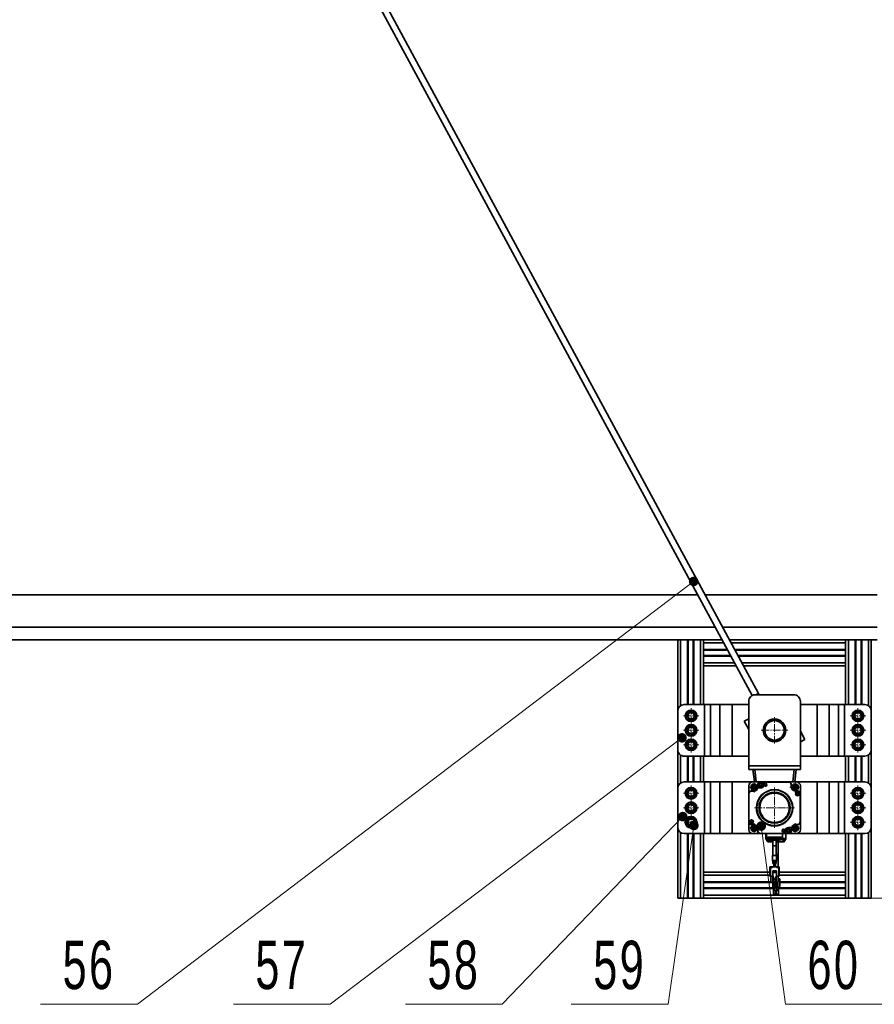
# Model space of a CAD drawing. Header units: millimetres. Extents: x -3920 to 13915, y -406 to 12209.
# Tile 3 of 88: x 651 to 1975, y 1475 to 3001. Entities that reach past the tile are written whole.
import ezdxf

# ---------------------------------------------------------------- set-up
doc = ezdxf.new("R2010")
doc.units = ezdxf.units.MM
doc.linetypes.add('点画线', pattern=[18, 12, -2, 2, -2])
doc.layers.get('0').update_dxf_attribs({"lineweight": 35})
for name, color, linetype, lineweight in [('中心线层', 1, '点画线', 18), ('几何体', 7, 'Continuous', 35), ('尺寸线层', 3, 'Continuous', 18), ('细实线层', 7, 'Continuous', 18)]:
    doc.layers.add(name, color=color, linetype=linetype, lineweight=lineweight)
doc.styles.add('标准', font='txt', dxfattribs={"width": 0.667})
doc.dimstyles.new('GB_尺寸', dxfattribs={"dimtxt": 3.5, "dimasz": 4, "dimexe": 2, "dimexo": 0, "dimtad": 1, "dimdsep": 46, "dimtxsty": '标准', "dimblk": '_CAXARROW', "dimcen": 0, "dimdle": 8, "dimazin": 2, "dimtfac": 0.707107, "dimtdec": 3, "dimtmove": 2, "dimatfit": 3, "dimfxl": 0, "dimfrac": 2, "dimtolj": 1, "dimarcsym": 0})

# ---------------------------------------------------------------- blocks, each defined once
blk = doc.blocks.new('*X60')
at = {"layer": '细实线层', "lineweight": 18}
h = blk.add_hatch(color=0, dxfattribs=at)
edge = h.paths.add_edge_path(flags=0)
edge.add_arc((0, 0), 7.5, 0, 360)
at = {"layer": '细实线层', "color": 0}
for p, q in [((0, 0), (-279.8, -290.8)), ((-279.8, -290.8), (-429.8, -290.8))]:
    blk.add_line(p, q, dxfattribs=at)
at = {"layer": '细实线层', "color": 0, "lineweight": 18, "insert": (-354.8, -268.3), "char_height": 75, "width": 255, "attachment_point": 8, "line_spacing_factor": 1.15057, "style": '标准'}
blk.add_mtext('\\T1.1;58', dxfattribs=at)
blk = doc.blocks.new('*X61')
at = {"layer": '细实线层', "lineweight": 18}
h = blk.add_hatch(color=0, dxfattribs=at)
edge = h.paths.add_edge_path(flags=0)
edge.add_arc((0, 0), 7.5, 0, 360)
at = {"layer": '细实线层', "color": 0}
for p, q in [((0, 0), (-545.4, -412.9)), ((-545.4, -412.9), (-695.4, -412.9))]:
    blk.add_line(p, q, dxfattribs=at)
at = {"layer": '细实线层', "color": 0, "lineweight": 18, "insert": (-620.4, -390.4), "char_height": 75, "width": 255, "attachment_point": 8, "line_spacing_factor": 1.15057, "style": '标准'}
blk.add_mtext('\\T1.1;57', dxfattribs=at)
blk = doc.blocks.new('*X62')
at = {"layer": '细实线层', "lineweight": 18}
h = blk.add_hatch(color=0, dxfattribs=at)
edge = h.paths.add_edge_path(flags=0)
edge.add_arc((0, 0), 7.5, 0, 360)
at = {"layer": '细实线层', "color": 0}
for p, q in [((0, 0), (-862.2, -655.2)), ((-862.2, -655.2), (-1012.2, -655.2))]:
    blk.add_line(p, q, dxfattribs=at)
at = {"layer": '细实线层', "color": 0, "lineweight": 18, "insert": (-937.2, -632.7), "char_height": 75, "width": 255, "attachment_point": 8, "line_spacing_factor": 1.15057, "style": '标准'}
blk.add_mtext('\\T1.1;56', dxfattribs=at)
blk = doc.blocks.new('*X63')
at = {"layer": '细实线层', "lineweight": 18}
h = blk.add_hatch(color=0, dxfattribs=at)
edge = h.paths.add_edge_path(flags=0)
edge.add_arc((0, 0), 7.5, 0, 360)
at = {"layer": '细实线层', "color": 0}
for p, q in [((0, 0), (-40.1, -277.1)), ((-40.1, -277.1), (-190.1, -277.1))]:
    blk.add_line(p, q, dxfattribs=at)
at = {"layer": '细实线层', "color": 0, "lineweight": 18, "insert": (-115.1, -254.6), "char_height": 75, "width": 255, "attachment_point": 8, "line_spacing_factor": 1.15057, "style": '标准'}
blk.add_mtext('\\T1.1;59', dxfattribs=at)
blk = doc.blocks.new('*X64')
at = {"layer": '细实线层', "lineweight": 18}
h = blk.add_hatch(color=0, dxfattribs=at)
edge = h.paths.add_edge_path(flags=0)
edge.add_arc((0, 0), 7.5, 0, 360)
at = {"layer": '细实线层', "color": 0}
for p, q in [((0, 0), (37.7, -276.2)), ((37.7, -276.2), (187.7, -276.2))]:
    blk.add_line(p, q, dxfattribs=at)
at = {"layer": '细实线层', "color": 0, "lineweight": 18, "insert": (112.7, -253.7), "char_height": 75, "width": 255, "attachment_point": 8, "line_spacing_factor": 1.15057, "style": '标准'}
blk.add_mtext('\\T1.1;60', dxfattribs=at)
blk = doc.blocks.new('*X123')
at = {"layer": '尺寸线层', "linetype": 'Continuous'}
for points in [[(3177.1, 6464.9), (3169.6, 6404.9), (3184.6, 6404.9)], [(3177.1, 1639.9), (3169.6, 1699.9), (3184.6, 1699.9)]]:
    blk.add_hatch(color=0, dxfattribs=at).paths.add_polyline_path(points, flags=0)
at = {"layer": '尺寸线层', "color": 0, "linetype": 'Continuous'}
for p, q in [((1345.7, 6464.9), (3207.1, 6464.9)), ((3177.1, 1639.9), (3177.1, 6464.9)), ((1930.7, 1639.9), (3207.1, 1639.9))]:
    blk.add_line(p, q, dxfattribs=at)
at = {"layer": '尺寸线层', "color": 0, "insert": (3141.7, 4052.4), "char_height": 52.5, "width": 192.085, "attachment_point": 5, "rotation": 90, "line_spacing_factor": 1.15057, "style": '标准'}
blk.add_mtext('\\T1.1;4825', dxfattribs=at)
blk = doc.blocks.new('_CAXARROW')
blk.add_hatch(color=0).paths.add_polyline_path([(0, 0), (-1, 0.125), (-1, -0.125)], flags=0)

msp = doc.modelspace()

# ---------------------------------------------------------------- linework, layer by layer
at = {"layer": '中心线层'}
for p, q in [((1679.335, 1922.39), (1703.335, 1922.39)), ((1691.335, 1910.39), (1691.335, 1934.39)), ((1938.015, 1922.39), (1962.015, 1922.39)), ((1950.015, 1910.39), (1950.015, 1934.39)), ((1691.335, 1887.89), (1691.335, 1911.89)), ((1820.674, 1879.39), (1820.674, 1920.39)), ((1950.015, 1887.89), (1950.015, 1911.89)), ((1679.335, 1899.89), (1703.335, 1899.89)), ((1800.174, 1899.89), (1841.174, 1899.89)), ((1938.015, 1899.89), (1962.015, 1899.89)), ((1679.335, 1877.39), (1703.335, 1877.39)), ((1691.335, 1865.39), (1691.335, 1889.39)), ((1938.015, 1877.39), (1962.015, 1877.39)), ((1950.015, 1865.39), (1950.015, 1889.39)), ((1788.855, 1803.709), (1788.855, 1819.71)), ((1852.495, 1803.709), (1852.495, 1819.71)), ((1679.335, 1802.39), (1703.335, 1802.39)), ((1691.335, 1790.39), (1691.335, 1814.39)), ((1780.854, 1811.709), (1796.855, 1811.709)), ((1820.675, 1748.689), (1820.675, 1811.09)), ((1844.495, 1811.71), (1860.495, 1811.71)), ((1938.015, 1802.39), (1962.015, 1802.39)), ((1950.015, 1790.39), (1950.015, 1814.39)), ((1691.335, 1767.89), (1691.335, 1791.89)), ((1950.015, 1767.89), (1950.015, 1791.89)), ((1679.335, 1779.89), (1703.335, 1779.89)), ((1789.474, 1779.89), (1851.875, 1779.89)), ((1938.015, 1779.89), (1962.015, 1779.89)), ((1680.835, 1757.39), (1701.835, 1757.39)), ((1691.335, 1746.89), (1691.335, 1767.89)), ((1788.855, 1740.07), (1788.855, 1756.07)), ((1852.495, 1740.07), (1852.495, 1756.07)), ((1938.015, 1757.39), (1962.015, 1757.39)), ((1950.015, 1745.39), (1950.015, 1769.39)), ((1780.855, 1748.07), (1796.855, 1748.07)), ((1844.495, 1748.07), (1860.495, 1748.07))]:
    msp.add_line(p, q, dxfattribs=at)
at = {"layer": '几何体'}
for p, q in [((1785.907, 1953.679), (372.952, 4566.927)), ((381.749, 4571.683), (1795.592, 1956.793)), ((-565.279, 2109.89), (1701.446, 2109.89)), ((1712.814, 2109.89), (1980.025, 2109.89)), ((-562.889, 2059.89), (1728.48, 2059.89)), ((1739.849, 2059.89), (1980.025, 2059.89)), ((-561.933, 2039.89), (1739.294, 2039.89)), ((1670.675, 1929.89), (1670.675, 2039.89)), ((1675.174, 1938.241), (1675.174, 2039.89)), ((1685.575, 1939.89), (1685.575, 2039.89)), ((1686.575, 1939.89), (1686.575, 2039.89)), ((1694.774, 1939.89), (1694.774, 2039.89)), ((1695.775, 1939.89), (1695.775, 2039.89)), ((1706.174, 1939.89), (1706.174, 2039.89)), ((1710.675, 2039.89), (1710.675, 2035.39)), ((1710.675, 2035.39), (1710.675, 2024.99)), ((1741.727, 2035.39), (1710.675, 2035.39)), ((1750.662, 2039.89), (1980.025, 2039.89)), ((1930.674, 2035.39), (1753.095, 2035.39)), ((1930.674, 2039.89), (1930.674, 2035.39)), ((1930.674, 2035.39), (1930.674, 2024.99)), ((1935.175, 1939.89), (1935.175, 2039.89)), ((1945.574, 1939.89), (1945.574, 2039.89)), ((1946.575, 1939.89), (1946.575, 2039.89)), ((1954.774, 1939.89), (1954.774, 2039.89)), ((1955.775, 1939.89), (1955.775, 2039.89)), ((1966.175, 1938.241), (1966.175, 2039.89)), ((1970.675, 1929.89), (1970.675, 2039.89)), ((1747.35, 2024.99), (1710.675, 2024.99)), ((1710.675, 2024.99), (1710.675, 2023.99)), ((1747.891, 2023.99), (1710.675, 2023.99)), ((1710.675, 2015.79), (1710.675, 2023.99)), ((1752.325, 2015.79), (1710.675, 2015.79)), ((1710.675, 2015.79), (1710.675, 2014.79)), ((1752.865, 2014.79), (1710.675, 2014.79)), ((1710.675, 2014.79), (1710.675, 2004.39)), ((1930.674, 2024.99), (1758.718, 2024.99)), ((1930.674, 2023.99), (1759.259, 2023.99)), ((1930.674, 2015.79), (1763.692, 2015.79)), ((1930.674, 2014.79), (1764.233, 2014.79)), ((1930.674, 2024.99), (1930.674, 2023.99)), ((1930.674, 2015.79), (1930.674, 2023.99)), ((1930.674, 2015.79), (1930.674, 2014.79)), ((1930.674, 2014.79), (1930.674, 2004.39)), ((1710.675, 2004.39), (1710.675, 1999.89)), ((1758.488, 2004.39), (1710.675, 2004.39)), ((1760.922, 1999.89), (1710.675, 1999.89)), ((1710.675, 1939.89), (1710.675, 1999.89)), ((1930.674, 2004.39), (1769.857, 2004.39)), ((1930.674, 1999.89), (1772.29, 1999.89)), ((1930.674, 2004.39), (1930.674, 1999.89)), ((1930.674, 1939.89), (1930.674, 1999.89)), ((1790.675, 1954.889), (1850.674, 1954.889)), ((1795.592, 1956.793), (1796.621, 1954.889)), ((1680.674, 1939.89), (1711.993, 1939.89)), ((1711.993, 1939.89), (1711.993, 1859.89)), ((1711.993, 1939.89), (1721.39, 1939.89)), ((1721.39, 1939.89), (1721.39, 1859.89)), ((1721.39, 1939.89), (1736.044, 1939.89)), ((1736.044, 1939.89), (1736.044, 1859.89)), ((1736.044, 1939.89), (1754.838, 1939.89)), ((1754.838, 1939.89), (1754.838, 1859.89)), ((1754.838, 1939.89), (1780.675, 1939.89)), ((1780.675, 1844.891), (1780.675, 1944.889)), ((1860.674, 1944.889), (1860.674, 1844.891)), ((1860.674, 1939.89), (1886.511, 1939.89)), ((1886.511, 1859.89), (1886.511, 1939.89)), ((1886.511, 1939.89), (1905.305, 1939.89)), ((1905.305, 1859.89), (1905.305, 1939.89)), ((1905.305, 1939.89), (1919.96, 1939.89)), ((1919.96, 1859.89), (1919.96, 1939.89)), ((1919.96, 1939.89), (1929.356, 1939.89)), ((1929.356, 1859.89), (1929.356, 1939.89)), ((1929.356, 1939.89), (1960.675, 1939.89)), ((1670.675, 1869.89), (1670.675, 1929.89)), ((1686.184, 1919.783), (1686.502, 1925.548)), ((1686.502, 1925.548), (1691.654, 1928.154)), ((1691.654, 1928.154), (1696.487, 1924.997)), ((1696.487, 1924.997), (1696.169, 1919.232)), ((1944.864, 1919.783), (1945.182, 1925.548)), ((1945.182, 1925.548), (1950.334, 1928.154)), ((1950.334, 1928.154), (1955.167, 1924.997)), ((1955.167, 1924.997), (1954.849, 1919.232)), ((1970.675, 1929.89), (1970.675, 1869.89)), ((1691.017, 1916.625), (1686.184, 1919.783)), ((1696.169, 1919.232), (1691.017, 1916.625)), ((1773.745, 1913.881), (1780.675, 1917.627)), ((1780.675, 1901.064), (1773.745, 1913.881)), ((1949.697, 1916.625), (1944.864, 1919.783)), ((1954.849, 1919.232), (1949.697, 1916.625)), ((1686.184, 1897.283), (1686.502, 1903.048)), ((1691.017, 1894.125), (1686.184, 1897.283)), ((1686.502, 1903.048), (1691.654, 1905.655)), ((1696.169, 1896.732), (1691.017, 1894.125)), ((1691.654, 1905.655), (1696.487, 1902.497)), ((1696.487, 1902.497), (1696.169, 1896.732)), ((1860.674, 1898.715), (1867.604, 1885.899)), ((1944.864, 1897.283), (1945.182, 1903.048)), ((1949.697, 1894.125), (1944.864, 1897.283)), ((1945.182, 1903.048), (1950.334, 1905.655)), ((1954.849, 1896.732), (1949.697, 1894.125)), ((1950.334, 1905.655), (1955.167, 1902.497)), ((1955.167, 1902.497), (1954.849, 1896.732)), ((1686.184, 1874.783), (1686.502, 1880.548)), ((1686.502, 1880.548), (1691.654, 1883.155)), ((1691.654, 1883.155), (1696.487, 1879.997)), ((1696.487, 1879.997), (1696.169, 1874.232)), ((1867.604, 1885.899), (1860.674, 1882.153)), ((1944.864, 1874.783), (1945.182, 1880.548)), ((1945.182, 1880.548), (1950.334, 1883.155)), ((1950.334, 1883.155), (1955.167, 1879.997)), ((1955.167, 1879.997), (1954.849, 1874.232)), ((1670.675, 1809.89), (1670.675, 1869.89)), ((1675.174, 1818.242), (1675.174, 1861.538)), ((1691.017, 1871.625), (1686.184, 1874.783)), ((1696.169, 1874.232), (1691.017, 1871.625)), ((1949.697, 1871.625), (1944.864, 1874.783)), ((1954.849, 1874.232), (1949.697, 1871.625)), ((1966.175, 1818.242), (1966.175, 1861.538)), ((1970.675, 1809.89), (1970.675, 1869.89)), ((1711.993, 1859.89), (1680.674, 1859.89)), ((1685.575, 1819.89), (1685.575, 1859.89)), ((1686.575, 1819.89), (1686.575, 1859.89)), ((1694.774, 1819.89), (1694.774, 1859.89)), ((1695.775, 1819.89), (1695.775, 1859.89)), ((1706.174, 1819.89), (1706.174, 1859.89)), ((1710.675, 1819.89), (1710.675, 1859.89)), ((1721.39, 1859.89), (1711.993, 1859.89)), ((1736.044, 1859.89), (1721.39, 1859.89)), ((1754.838, 1859.89), (1736.044, 1859.89)), ((1780.675, 1859.89), (1754.838, 1859.89)), ((1886.511, 1859.89), (1860.674, 1859.89)), ((1905.305, 1859.89), (1886.511, 1859.89)), ((1919.96, 1859.89), (1905.305, 1859.89)), ((1929.356, 1859.89), (1919.96, 1859.89)), ((1960.675, 1859.89), (1929.356, 1859.89)), ((1930.674, 1819.89), (1930.674, 1859.89)), ((1935.175, 1819.89), (1935.175, 1859.89)), ((1945.574, 1819.89), (1945.574, 1859.89)), ((1946.575, 1819.89), (1946.575, 1859.89)), ((1954.774, 1819.89), (1954.774, 1859.89)), ((1955.775, 1819.89), (1955.775, 1859.89)), ((1860.674, 1844.891), (1780.675, 1844.891)), ((1780.675, 1844.891), (1780.675, 1839.154)), ((1860.674, 1839.154), (1780.675, 1839.154)), ((1789.395, 1819.89), (1787.087, 1839.154)), ((1792.416, 1819.89), (1790.109, 1839.154)), ((1851.301, 1839.154), (1848.975, 1819.89)), ((1854.323, 1839.154), (1851.996, 1819.89)), ((1860.674, 1839.154), (1860.674, 1844.891)), ((1680.674, 1819.89), (1711.993, 1819.89)), ((1711.993, 1819.89), (1711.993, 1739.89)), ((1711.993, 1819.89), (1721.39, 1819.89)), ((1721.39, 1819.89), (1721.39, 1739.89)), ((1721.39, 1819.89), (1736.044, 1819.89)), ((1736.044, 1819.89), (1736.044, 1739.89)), ((1736.044, 1819.89), (1754.838, 1819.89)), ((1754.838, 1819.89), (1754.838, 1739.89)), ((1754.838, 1819.89), (1786.675, 1819.89)), ((1786.675, 1819.89), (1798.674, 1819.89)), ((1794.674, 1815.89), (1794.674, 1811.89)), ((1798.674, 1819.89), (1805.674, 1819.89)), ((1803.674, 1815.39), (1803.674, 1817.89)), ((1803.924, 1815.39), (1803.924, 1817.89)), ((1805.674, 1819.89), (1842.675, 1819.89)), ((1805.674, 1819.64), (1842.675, 1819.64)), ((1842.675, 1819.89), (1854.675, 1819.89)), ((1846.425, 1815.89), (1846.425, 1813.39)), ((1846.675, 1811.89), (1846.675, 1815.89)), ((1854.675, 1819.89), (1886.511, 1819.89)), ((1886.511, 1819.89), (1905.305, 1819.89)), ((1886.511, 1739.89), (1886.511, 1819.89)), ((1905.305, 1739.89), (1905.305, 1819.89)), ((1905.305, 1819.89), (1919.96, 1819.89)), ((1919.96, 1739.89), (1919.96, 1819.89)), ((1919.96, 1819.89), (1929.356, 1819.89)), ((1929.356, 1739.89), (1929.356, 1819.89)), ((1929.356, 1819.89), (1960.675, 1819.89)), ((1670.675, 1749.89), (1670.675, 1809.89)), ((1686.184, 1799.783), (1686.502, 1805.548)), ((1686.502, 1805.548), (1691.654, 1808.155)), ((1691.654, 1808.155), (1696.487, 1804.997)), ((1696.487, 1804.997), (1696.169, 1799.232)), ((1780.675, 1801.89), (1780.675, 1813.89)), ((1780.675, 1757.89), (1780.675, 1801.89)), ((1780.924, 1757.89), (1780.924, 1801.89)), ((1784.674, 1805.89), (1788.675, 1805.89)), ((1784.674, 1805.64), (1787.175, 1805.64)), ((1786.279, 1810.406), (1786.439, 1813.289)), ((1788.696, 1808.827), (1786.279, 1810.406)), ((1786.439, 1813.289), (1789.014, 1814.592)), ((1791.272, 1810.131), (1788.696, 1808.827)), ((1789.014, 1814.592), (1791.431, 1813.013)), ((1791.431, 1813.013), (1791.272, 1810.131)), ((1795.541, 1810.89), (1799.175, 1810.89)), ((1795.541, 1810.64), (1799.175, 1810.64)), ((1849.612, 1811.869), (1851.191, 1814.286)), ((1850.916, 1809.293), (1849.612, 1811.869)), ((1853.798, 1809.134), (1850.916, 1809.293)), ((1851.191, 1814.286), (1854.073, 1814.126)), ((1856.675, 1805.89), (1852.675, 1805.89)), ((1855.377, 1811.55), (1853.798, 1809.134)), ((1854.073, 1814.126), (1855.377, 1811.55)), ((1854.174, 1805.64), (1856.675, 1805.64)), ((1860.425, 1801.89), (1860.425, 1757.89)), ((1860.674, 1813.89), (1860.674, 1801.89)), ((1860.674, 1801.89), (1860.674, 1757.89)), ((1944.864, 1799.783), (1945.182, 1805.548)), ((1945.182, 1805.548), (1950.334, 1808.155)), ((1950.334, 1808.155), (1955.167, 1804.997)), ((1955.167, 1804.997), (1954.849, 1799.232)), ((1970.675, 1809.89), (1970.675, 1749.89)), ((1691.017, 1796.625), (1686.184, 1799.783)), ((1686.502, 1783.048), (1691.654, 1785.655)), ((1696.169, 1799.232), (1691.017, 1796.625)), ((1691.654, 1785.655), (1696.487, 1782.496)), ((1949.697, 1796.625), (1944.864, 1799.783)), ((1945.182, 1783.048), (1950.334, 1785.655)), ((1954.849, 1799.232), (1949.697, 1796.625)), ((1950.334, 1785.655), (1955.167, 1782.496)), ((1686.184, 1777.283), (1686.502, 1783.048)), ((1691.017, 1774.125), (1686.184, 1777.283)), ((1696.169, 1776.732), (1691.017, 1774.125)), ((1696.487, 1782.496), (1696.169, 1776.732)), ((1944.864, 1777.283), (1945.182, 1783.048)), ((1949.697, 1774.125), (1944.864, 1777.283)), ((1954.849, 1776.732), (1949.697, 1774.125)), ((1955.167, 1782.496), (1954.849, 1776.732)), ((1686.184, 1754.783), (1686.502, 1760.548)), ((1691.017, 1751.625), (1686.184, 1754.783)), ((1686.502, 1760.548), (1691.654, 1763.155)), ((1691.654, 1763.155), (1696.487, 1759.996)), ((1696.487, 1759.996), (1696.169, 1754.232)), ((1780.675, 1745.89), (1780.675, 1757.89)), ((1860.674, 1757.89), (1860.674, 1745.89)), ((1944.864, 1754.783), (1945.182, 1760.548)), ((1949.697, 1751.625), (1944.864, 1754.783)), ((1945.182, 1760.548), (1950.334, 1763.155)), ((1950.334, 1763.155), (1955.167, 1759.996)), ((1955.167, 1759.996), (1954.849, 1754.232)), ((1670.675, 1639.89), (1670.675, 1749.89)), ((1675.174, 1639.89), (1675.174, 1741.538)), ((1711.993, 1739.89), (1680.674, 1739.89)), ((1685.575, 1639.89), (1685.575, 1739.89)), ((1686.575, 1639.89), (1686.575, 1739.89)), ((1696.169, 1754.232), (1691.017, 1751.625)), ((1694.774, 1639.89), (1694.774, 1739.89)), ((1695.775, 1639.89), (1695.775, 1739.89)), ((1706.174, 1639.89), (1706.174, 1739.89)), ((1710.675, 1679.89), (1710.675, 1739.89)), ((1721.39, 1739.89), (1711.993, 1739.89)), ((1736.044, 1739.89), (1721.39, 1739.89)), ((1754.838, 1739.89), (1736.044, 1739.89)), ((1786.675, 1739.89), (1754.838, 1739.89)), ((1787.175, 1754.14), (1784.674, 1754.14)), ((1784.674, 1753.89), (1787.175, 1753.89)), ((1785.972, 1748.229), (1787.551, 1750.646)), ((1787.276, 1745.653), (1785.972, 1748.229)), ((1798.674, 1739.89), (1786.675, 1739.89)), ((1790.158, 1745.494), (1787.276, 1745.653)), ((1787.551, 1750.646), (1790.433, 1750.487)), ((1791.737, 1747.911), (1790.158, 1745.494)), ((1790.433, 1750.487), (1791.737, 1747.911)), ((1794.674, 1743.89), (1794.674, 1746.39)), ((1794.924, 1743.89), (1794.924, 1746.39)), ((1835.675, 1740.14), (1798.674, 1740.14)), ((1808.175, 1739.89), (1798.674, 1739.89)), ((1807.375, 1739.89), (1807.375, 1732.29)), ((1808.175, 1739.89), (1833.174, 1739.89)), ((1808.175, 1734.112), (1808.175, 1739.89)), ((1835.675, 1739.89), (1833.174, 1739.89)), ((1833.174, 1734.112), (1833.174, 1739.89)), ((1842.675, 1739.89), (1835.675, 1739.89)), ((1837.425, 1744.39), (1837.425, 1741.89)), ((1837.675, 1744.39), (1837.675, 1741.89)), ((1838.174, 1739.89), (1838.174, 1732.29)), ((1845.808, 1749.14), (1842.175, 1749.14)), ((1845.808, 1748.89), (1842.175, 1748.89)), ((1854.675, 1739.89), (1842.675, 1739.89)), ((1846.675, 1743.89), (1846.675, 1746.39)), ((1849.919, 1746.767), (1850.078, 1749.649)), ((1852.336, 1745.188), (1849.919, 1746.767)), ((1850.078, 1749.649), (1852.654, 1750.952)), ((1854.911, 1746.491), (1852.336, 1745.188)), ((1852.654, 1750.952), (1855.071, 1749.373)), ((1856.675, 1754.14), (1854.174, 1754.14)), ((1856.675, 1753.89), (1854.174, 1753.89)), ((1886.511, 1739.89), (1854.675, 1739.89)), ((1855.071, 1749.373), (1854.911, 1746.491)), ((1905.305, 1739.89), (1886.511, 1739.89)), ((1919.96, 1739.89), (1905.305, 1739.89)), ((1929.356, 1739.89), (1919.96, 1739.89)), ((1960.675, 1739.89), (1929.356, 1739.89)), ((1930.674, 1679.89), (1930.674, 1739.89)), ((1935.175, 1639.89), (1935.175, 1739.89)), ((1945.574, 1639.89), (1945.574, 1739.89)), ((1946.575, 1639.89), (1946.575, 1739.89)), ((1954.849, 1754.232), (1949.697, 1751.625)), ((1954.774, 1639.89), (1954.774, 1739.89)), ((1955.775, 1639.89), (1955.775, 1739.89)), ((1966.175, 1639.89), (1966.175, 1741.538)), ((1970.675, 1639.89), (1970.675, 1749.89)), ((1808.175, 1732.29), (1807.375, 1732.29)), ((1807.375, 1732.29), (1807.375, 1731.693)), ((1807.542, 1731.138), (1809.303, 1728.497)), ((1807.874, 1732.29), (1807.874, 1731.84)), ((1807.874, 1731.84), (1808.175, 1731.84)), ((1833.174, 1734.112), (1808.175, 1734.112)), ((1808.175, 1734.112), (1808.175, 1733.983)), ((1808.175, 1733.983), (1833.174, 1733.983)), ((1808.175, 1733.977), (1808.175, 1733.983)), ((1808.175, 1733.818), (1808.175, 1733.977)), ((1833.174, 1733.977), (1808.175, 1733.977)), ((1808.175, 1733.818), (1833.174, 1733.818)), ((1808.175, 1732.351), (1808.175, 1733.818)), ((1833.174, 1732.351), (1808.175, 1732.351)), ((1808.175, 1732.351), (1808.175, 1732.315)), ((1808.175, 1732.315), (1833.174, 1732.315)), ((1808.175, 1732.315), (1808.175, 1732.196)), ((1808.175, 1732.196), (1833.174, 1732.196)), ((1808.175, 1730.729), (1808.175, 1732.196)), ((1833.174, 1730.729), (1808.175, 1730.729)), ((1808.175, 1730.729), (1808.175, 1730.693)), ((1808.175, 1730.693), (1813.215, 1730.693)), ((1809.303, 1728.497), (1810.078, 1727.335)), ((1809.303, 1728.497), (1810.384, 1728.497)), ((1810.247, 1727.141), (1818.124, 1727.141)), ((1810.384, 1728.497), (1810.384, 1730.293)), ((1818.124, 1726.89), (1810.91, 1726.89)), ((1812.675, 1729.702), (1812.675, 1730.219)), ((1813.215, 1730.709), (1828.135, 1730.709)), ((1813.215, 1729.915), (1813.215, 1730.709)), ((1828.135, 1729.915), (1813.215, 1729.915)), ((1813.215, 1729.915), (1813.215, 1729.879)), ((1813.215, 1729.879), (1828.135, 1729.879)), ((1818.124, 1729.879), (1818.124, 1721.713)), ((1823.225, 1721.713), (1823.225, 1729.879)), ((1823.225, 1727.141), (1835.302, 1727.141)), ((1834.639, 1726.89), (1823.225, 1726.89)), ((1823.225, 1726.54), (1826.125, 1726.54)), ((1826.125, 1726.54), (1826.125, 1726.89)), ((1826.125, 1707.64), (1826.125, 1726.54)), ((1828.135, 1729.915), (1828.135, 1730.709)), ((1828.135, 1730.693), (1833.174, 1730.693)), ((1828.135, 1729.879), (1828.135, 1729.915)), ((1832.875, 1730.693), (1832.875, 1729.702)), ((1833.174, 1733.983), (1833.174, 1734.112)), ((1833.174, 1733.983), (1833.174, 1733.977)), ((1833.174, 1733.818), (1833.174, 1733.977)), ((1833.174, 1732.351), (1833.174, 1733.818)), ((1833.174, 1732.315), (1833.174, 1732.351)), ((1833.174, 1732.196), (1833.174, 1732.315)), ((1838.174, 1732.29), (1833.174, 1732.29)), ((1833.174, 1730.729), (1833.174, 1732.196)), ((1833.174, 1730.693), (1833.174, 1730.729)), ((1833.375, 1732.29), (1833.375, 1731.84)), ((1833.375, 1731.84), (1837.675, 1731.84)), ((1833.774, 1731.84), (1833.827, 1731.246)), ((1833.827, 1731.246), (1837.223, 1731.246)), ((1834.255, 1730.723), (1836.794, 1730.723)), ((1835.165, 1730.554), (1835.165, 1728.497)), ((1835.165, 1728.497), (1836.246, 1728.497)), ((1835.472, 1727.335), (1836.246, 1728.497)), ((1836.246, 1728.497), (1838.007, 1731.138)), ((1837.223, 1731.246), (1837.274, 1731.84)), ((1837.675, 1731.84), (1837.675, 1732.29)), ((1838.174, 1731.693), (1838.174, 1732.29)), ((1818.124, 1721.725), (1818.124, 1720.841)), ((1818.124, 1720.841), (1818.124, 1705.841)), ((1823.225, 1720.841), (1818.124, 1720.841)), ((1823.225, 1720.841), (1823.225, 1721.725)), ((1823.225, 1705.841), (1823.225, 1720.841)), ((1817.674, 1705.841), (1817.674, 1698.341)), ((1823.675, 1705.841), (1817.674, 1705.841)), ((1817.674, 1698.341), (1818.124, 1695.915)), ((1817.674, 1698.341), (1823.675, 1698.341)), ((1818.124, 1695.915), (1818.124, 1693.341)), ((1818.124, 1695.915), (1823.225, 1695.915)), ((1826.125, 1707.64), (1823.225, 1707.64)), ((1823.225, 1707.64), (1826.125, 1707.64)), ((1823.225, 1695.915), (1823.675, 1698.341)), ((1823.225, 1693.341), (1823.225, 1695.915)), ((1823.675, 1698.341), (1823.675, 1705.841)), ((1826.125, 1688.341), (1826.125, 1707.64)), ((1813.175, 1679.89), (1710.675, 1679.89)), ((1710.675, 1679.89), (1710.675, 1675.39)), ((1813.175, 1688.341), (1813.175, 1673.941)), ((1813.425, 1688.341), (1813.175, 1688.341)), ((1813.425, 1673.941), (1813.425, 1688.341)), ((1813.425, 1688.341), (1813.675, 1688.341)), ((1813.675, 1688.341), (1813.675, 1687.341)), ((1813.675, 1688.341), (1814.174, 1688.341)), ((1813.675, 1687.341), (1817.375, 1687.341)), ((1813.675, 1687.341), (1813.675, 1673.941)), ((1814.174, 1687.841), (1814.174, 1688.341)), ((1814.174, 1688.341), (1817.375, 1688.341)), ((1817.375, 1687.841), (1814.174, 1687.841)), ((1814.174, 1673.941), (1814.174, 1687.341)), ((1817.375, 1688.341), (1817.375, 1687.841)), ((1817.375, 1688.341), (1823.974, 1688.341)), ((1817.375, 1687.341), (1817.375, 1687.841)), ((1817.875, 1681.941), (1817.875, 1680.941)), ((1817.875, 1681.941), (1823.474, 1681.941)), ((1817.875, 1680.941), (1823.474, 1680.941)), ((1817.875, 1680.941), (1817.875, 1679.521)), ((1823.474, 1679.521), (1817.875, 1679.521)), ((1817.875, 1679.521), (1817.875, 1674.641)), ((1818.124, 1693.341), (1823.225, 1693.341)), ((1819.424, 1693.341), (1819.424, 1688.341)), ((1820.425, 1688.341), (1820.425, 1693.341)), ((1820.924, 1693.341), (1820.924, 1688.341)), ((1821.925, 1688.341), (1821.925, 1693.341)), ((1823.474, 1680.941), (1823.474, 1681.941)), ((1823.474, 1679.521), (1823.474, 1680.941)), ((1823.474, 1679.521), (1823.474, 1674.641)), ((1823.974, 1687.841), (1823.974, 1688.341)), ((1823.974, 1688.341), (1827.175, 1688.341)), ((1827.175, 1687.841), (1823.974, 1687.841)), ((1823.974, 1687.341), (1823.974, 1687.841)), ((1823.974, 1687.341), (1827.674, 1687.341)), ((1827.175, 1688.341), (1827.175, 1687.841)), ((1827.175, 1688.341), (1827.674, 1688.341)), ((1827.175, 1687.341), (1827.175, 1673.941)), ((1827.674, 1687.341), (1827.674, 1688.341)), ((1827.674, 1673.941), (1827.674, 1687.341)), ((1930.674, 1679.89), (1827.674, 1679.89)), ((1930.674, 1679.89), (1930.674, 1675.39)), ((1710.675, 1675.39), (1710.675, 1664.99)), ((1813.175, 1675.39), (1710.675, 1675.39)), ((1814.809, 1664.99), (1710.675, 1664.99)), ((1710.675, 1664.99), (1710.675, 1663.99)), ((1817.875, 1663.99), (1710.675, 1663.99)), ((1710.675, 1655.79), (1710.675, 1663.99)), ((1813.175, 1673.941), (1813.425, 1673.941)), ((1813.675, 1673.941), (1813.425, 1673.941)), ((1813.675, 1673.941), (1814.174, 1673.941)), ((1814.174, 1673.941), (1817.875, 1673.941)), ((1814.809, 1664.641), (1814.809, 1673.941)), ((1814.809, 1664.641), (1818.26, 1664.641)), ((1817.875, 1674.641), (1819.174, 1670.941)), ((1817.875, 1673.941), (1817.875, 1674.641)), ((1818.121, 1673.941), (1817.875, 1673.941)), ((1817.875, 1664.641), (1817.875, 1655.44)), ((1818.26, 1673.545), (1818.26, 1664.641)), ((1818.26, 1669.94), (1818.949, 1669.94)), ((1818.26, 1668.94), (1818.949, 1668.94)), ((1818.949, 1664.641), (1818.949, 1671.582)), ((1818.949, 1664.641), (1822.4, 1664.641)), ((1819.174, 1670.941), (1819.174, 1669.441)), ((1819.174, 1668.941), (1819.174, 1669.441)), ((1819.174, 1669.441), (1822.175, 1669.441)), ((1822.175, 1668.941), (1819.174, 1668.941)), ((1819.975, 1663.44), (1819.975, 1662.44)), ((1819.975, 1663.44), (1825.574, 1663.44)), ((1823.474, 1674.641), (1822.175, 1670.941)), ((1822.175, 1669.441), (1822.175, 1670.941)), ((1822.175, 1669.441), (1822.175, 1668.941)), ((1822.4, 1671.582), (1822.4, 1664.641)), ((1822.4, 1669.94), (1823.089, 1669.94)), ((1822.4, 1668.94), (1823.089, 1668.94)), ((1822.525, 1669.94), (1822.525, 1671.937)), ((1823.024, 1673.36), (1823.024, 1669.94)), ((1823.089, 1664.641), (1823.089, 1673.545)), ((1823.089, 1664.641), (1826.54, 1664.641)), ((1823.474, 1673.941), (1823.228, 1673.941)), ((1823.474, 1674.641), (1823.474, 1673.941)), ((1823.474, 1673.941), (1827.175, 1673.941)), ((1825.574, 1662.44), (1825.574, 1663.44)), ((1826.54, 1673.941), (1826.54, 1664.641)), ((1826.54, 1669.94), (1827.674, 1669.94)), ((1826.54, 1668.94), (1827.674, 1668.94)), ((1827.175, 1673.941), (1827.674, 1673.941)), ((1930.674, 1675.39), (1827.674, 1675.39)), ((1827.674, 1668.94), (1827.674, 1669.94)), ((1827.674, 1669.94), (1829.074, 1669.94)), ((1829.074, 1669.94), (1829.074, 1657.94)), ((1930.674, 1664.99), (1829.074, 1664.99)), ((1930.674, 1663.99), (1829.074, 1663.99)), ((1930.674, 1675.39), (1930.674, 1664.99)), ((1930.674, 1664.99), (1930.674, 1663.99)), ((1930.674, 1655.79), (1930.674, 1663.99)), ((1817.875, 1655.79), (1710.675, 1655.79)), ((1710.675, 1655.79), (1710.675, 1654.79)), ((1818.975, 1654.79), (1710.675, 1654.79)), ((1710.675, 1654.79), (1710.675, 1644.39)), ((1817.875, 1655.44), (1819.975, 1655.44)), ((1818.679, 1655.426), (1818.679, 1655.44)), ((1818.679, 1655.426), (1821.775, 1655.426)), ((1818.975, 1646.24), (1818.975, 1655.04)), ((1821.775, 1655.04), (1818.975, 1655.04)), ((1825.574, 1662.44), (1819.975, 1662.44)), ((1819.975, 1662.44), (1819.975, 1656.44)), ((1821.174, 1656.44), (1819.975, 1656.44)), ((1819.975, 1656.44), (1819.975, 1655.44)), ((1821.174, 1655.44), (1819.975, 1655.44)), ((1821.174, 1657.14), (1821.775, 1657.14)), ((1821.174, 1657.14), (1821.174, 1656.44)), ((1821.174, 1656.44), (1821.174, 1655.44)), ((1821.174, 1655.44), (1821.775, 1655.44)), ((1821.274, 1650.94), (1821.274, 1654.64)), ((1821.274, 1654.64), (1821.775, 1654.64)), ((1821.274, 1650.44), (1821.274, 1650.94)), ((1824.275, 1650.94), (1821.274, 1650.94)), ((1824.275, 1650.44), (1821.274, 1650.44)), ((1821.775, 1654.64), (1821.775, 1660.94)), ((1821.775, 1660.94), (1823.775, 1660.94)), ((1822.429, 1650.44), (1822.429, 1646.24)), ((1823.12, 1646.24), (1823.12, 1650.44)), ((1823.775, 1660.94), (1823.775, 1654.64)), ((1823.775, 1657.14), (1824.375, 1657.14)), ((1823.775, 1655.44), (1824.375, 1655.44)), ((1823.775, 1655.426), (1826.87, 1655.426)), ((1826.575, 1655.04), (1823.775, 1655.04)), ((1823.775, 1654.64), (1824.275, 1654.64)), ((1824.275, 1654.64), (1824.275, 1650.94)), ((1824.275, 1650.94), (1824.275, 1650.44)), ((1824.375, 1656.44), (1824.375, 1657.14)), ((1824.375, 1656.44), (1825.574, 1656.44)), ((1824.375, 1655.44), (1824.375, 1656.44)), ((1825.574, 1655.44), (1824.375, 1655.44)), ((1825.574, 1662.44), (1825.574, 1656.44)), ((1825.574, 1656.44), (1825.574, 1655.44)), ((1825.574, 1655.44), (1827.674, 1655.44)), ((1826.575, 1655.04), (1826.575, 1646.24)), ((1930.674, 1654.79), (1826.575, 1654.79)), ((1826.87, 1655.426), (1826.87, 1655.44)), ((1827.674, 1657.94), (1829.074, 1657.94)), ((1827.674, 1655.44), (1827.674, 1657.94)), ((1930.674, 1655.79), (1827.674, 1655.79)), ((1930.674, 1655.79), (1930.674, 1654.79)), ((1930.674, 1654.79), (1930.674, 1644.39)), ((1675.174, 1639.89), (1670.675, 1639.89)), ((1685.575, 1639.89), (1675.174, 1639.89)), ((1686.575, 1639.89), (1685.575, 1639.89)), ((1694.774, 1639.89), (1686.575, 1639.89)), ((1695.775, 1639.89), (1694.774, 1639.89)), ((1706.174, 1639.89), (1695.775, 1639.89)), ((1710.675, 1639.89), (1706.174, 1639.89)), ((1930.674, 1644.39), (1710.675, 1644.39)), ((1710.675, 1644.39), (1710.675, 1639.89)), ((1930.674, 1639.89), (1710.675, 1639.89)), ((1818.975, 1646.24), (1822.429, 1646.24)), ((1823.12, 1646.24), (1826.575, 1646.24)), ((1930.674, 1644.39), (1930.674, 1639.89)), ((1935.175, 1639.89), (1930.674, 1639.89)), ((1945.574, 1639.89), (1935.175, 1639.89)), ((1946.575, 1639.89), (1945.574, 1639.89)), ((1954.774, 1639.89), (1946.575, 1639.89)), ((1955.775, 1639.89), (1954.774, 1639.89)), ((1966.175, 1639.89), (1955.775, 1639.89)), ((1970.675, 1639.89), (1966.175, 1639.89))]:
    msp.add_line(p, q, dxfattribs=at)
for points in [[(1818.124, 1721.713), (1818.319, 1721.38), (1818.871, 1721.097), (1819.699, 1720.908), (1820.675, 1720.841)], [(1820.675, 1720.841), (1821.65, 1720.908), (1822.478, 1721.097), (1823.03, 1721.38), (1823.225, 1721.713)], [(1813.675, 1687.341), (1813.684, 1687.351), (1813.713, 1687.379), (1813.758, 1687.425), (1813.821, 1687.488), (1813.897, 1687.563), (1813.984, 1687.65), (1814.077, 1687.744), (1814.174, 1687.841)]]:
    msp.add_lwpolyline(points, dxfattribs=at)
for centre, radius in [((1691.335, 1922.39), 9), ((1691.335, 1922.39), 7.5), ((1950.015, 1922.39), 9), ((1950.016, 1922.39), 7.5), ((1691.335, 1899.89), 9), ((1691.335, 1899.89), 7.5), ((1820.674, 1899.89), 17.5), ((1820.675, 1899.89), 15.3), ((1820.675, 1899.89), 15), ((1950.015, 1899.89), 9), ((1950.016, 1899.89), 7.5), ((1691.335, 1877.39), 9), ((1691.335, 1877.39), 7.5), ((1950.015, 1877.39), 9), ((1950.016, 1877.39), 7.5), ((1788.855, 1811.709), 5), ((1788.855, 1811.71), 4.25), ((1799.175, 1815.39), 3), ((1799.174, 1815.39), 2.95), ((1799.175, 1815.39), 2.75), ((1799.175, 1815.39), 2.676), ((1799.174, 1815.39), 1.96), ((1806.675, 1815.39), 2.25), ((1806.674, 1815.39), 2.181), ((1806.675, 1815.39), 1.598), ((1852.495, 1811.71), 5), ((1852.495, 1811.71), 4.25), ((1691.335, 1802.39), 9), ((1691.335, 1802.39), 7.5), ((1820.674, 1779.89), 27.65), ((1820.674, 1779.89), 24.051), ((1856.175, 1801.389), 2.85), ((1856.175, 1801.39), 2.6), ((1856.175, 1801.39), 2.25), ((1856.175, 1801.39), 2.182), ((1856.174, 1801.39), 1.597), ((1950.015, 1802.39), 9), ((1950.016, 1802.39), 7.5), ((1691.335, 1779.89), 9), ((1691.335, 1779.89), 7.5), ((1950.015, 1779.89), 9), ((1950.016, 1779.89), 7.5), ((1691.335, 1757.39), 9), ((1691.335, 1757.39), 7.5), ((1785.175, 1758.389), 2.85), ((1785.174, 1758.39), 2.6), ((1785.174, 1758.39), 2.25), ((1785.174, 1758.39), 2.182), ((1785.174, 1758.39), 1.598), ((1950.015, 1757.39), 9), ((1950.016, 1757.39), 7.5), ((1788.855, 1748.07), 5), ((1788.855, 1748.07), 4.25), ((1834.675, 1744.39), 2.25), ((1834.675, 1744.39), 2.182), ((1834.675, 1744.39), 1.598), ((1842.174, 1744.39), 3), ((1842.175, 1744.39), 2.95), ((1842.175, 1744.39), 2.75), ((1842.175, 1744.39), 2.676), ((1842.175, 1744.39), 1.96), ((1852.495, 1748.07), 5), ((1852.494, 1748.07), 4.25)]:
    msp.add_circle(centre, radius, dxfattribs=at)
for centre, radius, start, end in [((1790.674, 1944.889), 10, 89.99714, 180.001494), ((1820.503, 1900.243), 61.794, 113.773964, 117.831208), ((1850.675, 1944.889), 10, 359.998506, 90.00286), ((1680.675, 1929.89), 10, 90.002605, 180.001494), ((1960.674, 1929.889), 10.001, 0.007834, 89.993532), ((1691.337, 1922.391), 5.002, 176.847087, 236.827941), ((1691.335, 1922.39), 5, 116.837572, 176.837066), ((1691.335, 1922.389), 5.001, 56.845023, 116.835325), ((1691.334, 1922.389), 5.002, 356.847087, 56.827941), ((1950.017, 1922.391), 5.002, 176.847087, 236.827941), ((1950.016, 1922.39), 5, 116.837572, 176.837066), ((1950.016, 1922.389), 5.001, 56.845023, 116.835325), ((1950.014, 1922.389), 5.002, 356.847087, 56.827941), ((1691.335, 1922.391), 5.001, 236.845023, 296.835325), ((1691.335, 1922.39), 5, 296.837572, 356.837066), ((1950.015, 1922.391), 5.001, 236.845023, 296.835325), ((1950.016, 1922.39), 5, 296.837572, 356.837066), ((1691.336, 1899.89), 5.001, 176.844799, 236.832695), ((1691.335, 1899.89), 5, 116.837572, 176.837066), ((1691.335, 1899.89), 5, 236.837281, 296.837611), ((1691.335, 1899.889), 5.001, 56.845023, 116.835325), ((1691.335, 1899.89), 5, 296.837572, 356.837066), ((1691.334, 1899.889), 5.002, 356.847087, 56.827941), ((1950.016, 1899.89), 5.001, 176.844799, 236.832695), ((1950.016, 1899.89), 5, 116.837572, 176.837066), ((1950.016, 1899.89), 5, 236.837281, 296.837611), ((1950.016, 1899.889), 5.001, 56.845023, 116.835325), ((1950.016, 1899.89), 5, 296.837572, 356.837066), ((1950.014, 1899.889), 5.002, 356.847087, 56.827941), ((1691.336, 1877.39), 5.001, 176.844799, 236.832695), ((1691.335, 1877.39), 5, 116.837572, 176.837066), ((1691.335, 1877.389), 5.001, 56.845023, 116.835325), ((1691.334, 1877.39), 5.001, 296.843149, 356.831489), ((1691.334, 1877.389), 5.002, 356.847087, 56.827941), ((1950.016, 1877.39), 5.001, 176.844799, 236.832695), ((1950.016, 1877.39), 5, 116.837572, 176.837066), ((1950.016, 1877.389), 5.001, 56.845023, 116.835325), ((1950.015, 1877.39), 5.001, 296.843149, 356.831489), ((1950.014, 1877.389), 5.002, 356.847087, 56.827941), ((1680.675, 1869.889), 10, 179.99714, 269.997395), ((1691.335, 1877.39), 5, 236.837281, 296.837611), ((1950.016, 1877.39), 5, 236.837281, 296.837611), ((1960.674, 1869.891), 10.001, 270.006468, 359.993532), ((1680.675, 1809.89), 10, 90.002605, 180.001494), ((1786.675, 1813.889), 6, 89.999716, 179.995731), ((1798.675, 1815.889), 4.001, 90.016597, 179.986818), ((1805.676, 1817.889), 2.001, 90.03992, 179.96008), ((1805.675, 1817.889), 1.751, 90.031017, 179.968983), ((1842.675, 1815.891), 3.999, 359.989861, 90.006724), ((1842.674, 1815.889), 3.751, 0.007246, 89.989111), ((1854.674, 1813.889), 6, 0.00427, 89.991177), ((1960.674, 1809.888), 10.001, 0.007834, 89.993532), ((1691.337, 1802.391), 5.001, 176.849403, 236.828091), ((1691.335, 1802.39), 5, 116.837572, 176.837066), ((1691.336, 1802.391), 4.999, 56.834843, 116.845505), ((1691.335, 1802.39), 5, 296.837572, 356.837066), ((1691.334, 1802.389), 5.001, 356.849403, 56.828091), ((1784.675, 1801.889), 4.001, 90.016597, 179.986818), ((1784.675, 1801.89), 3.75, 90.004669, 179.995331), ((1788.857, 1811.711), 2.503, 176.879816, 236.81718), ((1788.854, 1811.71), 2.5, 116.831994, 176.842643), ((1787.173, 1813.403), 7.763, 270.013997, 285.293375), ((1788.855, 1811.708), 2.499, 236.827658, 296.851485), ((1788.855, 1811.709), 2.501, 56.842022, 116.83953), ((1788.674, 1811.912), 6.022, 270.004021, 275.201103), ((1788.674, 1811.89), 6, 275.222891, 344.202923), ((1788.855, 1811.71), 2.5, 296.831994, 356.842643), ((1788.856, 1811.711), 2.499, 356.818986, 56.839004), ((1820.675, 1779.89), 28.2, 0.000484, 179.999516), ((1795.541, 1808.89), 1.75, 89.988343, 128.662936), ((1788.694, 1811.896), 5.982, 344.094033, 347.692358), ((1788.59, 1811.897), 6.085, 347.888991, 359.931682), ((1795.543, 1808.886), 2.004, 90.036862, 120.053188), ((1820.675, 1779.89), 22.84, 0.000549, 179.999451), ((1799.176, 1815.388), 4.749, 269.990839, 0.017789), ((1799.174, 1815.39), 4.5, 270.005381, 0.00069), ((1854.148, 1813.385), 7.723, 179.968137, 195.326116), ((1853.185, 1811.912), 6.511, 180.196952, 185.005902), ((1852.675, 1811.891), 6.001, 185.225571, 264.771913), ((1852.492, 1811.71), 2.498, 146.825092, 206.877079), ((1852.495, 1811.709), 2.5, 206.832597, 266.830083), ((1852.495, 1811.709), 2.501, 86.849403, 146.828091), ((1854.176, 1813.403), 7.763, 254.706625, 269.986003), ((1852.675, 1811.912), 6.022, 264.798898, 270.005049), ((1852.494, 1811.71), 2.501, 266.849403, 326.828091), ((1852.495, 1811.71), 2.5, 26.831394, 86.855198), ((1852.493, 1811.71), 2.501, 326.844596, 26.813929), ((1856.675, 1801.891), 3.999, 359.989861, 90.006724), ((1856.674, 1801.89), 3.75, 0.004669, 89.995331), ((1950.017, 1802.391), 5.001, 176.849403, 236.828091), ((1950.016, 1802.39), 5, 116.837572, 176.837066), ((1950.016, 1802.391), 4.999, 56.834843, 116.845505), ((1950.016, 1802.39), 5, 296.837572, 356.837066), ((1950.014, 1802.389), 5.001, 356.849403, 56.828091), ((1691.335, 1802.389), 4.999, 236.834843, 296.845505), ((1950.015, 1802.389), 4.999, 236.834843, 296.845505), ((1691.337, 1779.891), 5.002, 176.847087, 236.827941), ((1691.336, 1779.889), 5.001, 116.843149, 176.831489), ((1691.335, 1779.891), 5.001, 236.845023, 296.835325), ((1691.335, 1779.89), 5, 56.837281, 116.837611), ((1691.335, 1779.89), 5, 296.837572, 356.837066), ((1691.334, 1779.889), 5.001, 356.849403, 56.828091), ((1950.017, 1779.891), 5.002, 176.847087, 236.827941), ((1950.016, 1779.889), 5.001, 116.843149, 176.831489), ((1950.015, 1779.891), 5.001, 236.845023, 296.835325), ((1950.016, 1779.89), 5, 56.837281, 116.837611), ((1950.016, 1779.89), 5, 296.837572, 356.837066), ((1950.014, 1779.889), 5.001, 356.849403, 56.828091), ((1691.337, 1757.391), 5.002, 176.847087, 236.827941), ((1691.335, 1757.39), 5, 116.837572, 176.837066), ((1691.335, 1757.39), 5, 56.837281, 116.837611), ((1691.335, 1757.39), 5, 296.837572, 356.837066), ((1691.335, 1757.389), 5.001, 356.844799, 56.832695), ((1784.675, 1757.891), 4.001, 180.013182, 269.983403), ((1784.675, 1757.89), 3.751, 180.010889, 269.989111), ((1856.674, 1757.89), 3.751, 270.010889, 359.989111), ((1856.675, 1757.889), 3.999, 269.993276, 0.010139), ((1950.017, 1757.391), 5.002, 176.847087, 236.827941), ((1950.016, 1757.39), 5, 116.837572, 176.837066), ((1950.016, 1757.39), 5, 56.837281, 116.837611), ((1950.016, 1757.39), 5, 296.837572, 356.837066), ((1950.015, 1757.389), 5.001, 356.844799, 56.832695), ((1680.675, 1749.89), 10, 179.998506, 269.997395), ((1691.335, 1757.391), 5.001, 236.845023, 296.835325), ((1786.675, 1745.89), 6, 180.004269, 270.000284), ((1788.853, 1748.071), 2.498, 146.825092, 206.877079), ((1788.855, 1748.07), 2.5, 206.832597, 266.830083), ((1788.855, 1748.069), 2.501, 86.849403, 146.828091), ((1787.175, 1746.39), 7.75, 359.998273, 89.998202), ((1787.175, 1746.391), 7.499, 359.99352, 90.004658), ((1788.854, 1748.07), 2.5, 266.846414, 326.840831), ((1788.855, 1748.07), 2.5, 26.831394, 86.855198), ((1788.854, 1748.071), 2.501, 326.841003, 26.816917), ((1798.675, 1743.891), 4.001, 180.013182, 269.983403), ((1798.674, 1743.89), 3.75, 180.004669, 269.995331), ((1835.674, 1741.891), 1.751, 270.017686, 359.982314), ((1835.675, 1741.889), 2, 269.993277, 0.013554), ((1842.175, 1744.39), 4.75, 89.998974, 179.99815), ((1842.175, 1744.39), 4.5, 89.993239, 180.003726), ((1842.675, 1743.889), 3.999, 269.993276, 0.010139), ((1845.808, 1750.888), 1.749, 269.975014, 331.751548), ((1845.808, 1750.89), 2, 269.994804, 331.729488), ((1854.174, 1746.391), 7.499, 151.72828, 180.005703), ((1854.176, 1746.388), 7.752, 90.010249, 151.717506), ((1854.174, 1746.39), 7.5, 90.001327, 151.724025), ((1852.497, 1748.072), 2.503, 176.879816, 236.81718), ((1852.494, 1748.07), 2.5, 116.831994, 176.842643), ((1852.494, 1748.069), 2.499, 236.827658, 296.851485), ((1852.495, 1748.069), 2.501, 56.842022, 116.83953), ((1852.494, 1748.07), 2.5, 296.843149, 356.831489), ((1852.495, 1748.071), 2.499, 356.818986, 56.839004), ((1854.674, 1745.89), 6, 270.008823, 359.99573), ((1950.015, 1757.391), 5.001, 236.845023, 296.835325), ((1960.674, 1749.891), 10.001, 270.006468, 359.992166), ((1808.376, 1731.693), 1.001, 180.015448, 213.663061), ((1810.026, 1735.044), 4.504, 255.003768, 267.206724), ((1810.899, 1727.877), 0.984, 213.425046, 228.467845), ((1810.472, 1731.111), 2.615, 268.077202, 327.394647), ((1811.675, 1736.824), 6.197, 261.628615, 278.371385), ((1829.675, 1736.874), 6.247, 261.691505, 278.308495), ((1834.966, 1730.897), 2.408, 209.766009, 274.742484), ((1834.425, 1731.298), 0.6, 185.012061, 253.569595), ((1835.525, 1735.04), 4.5, 253.610291, 286.389709), ((1834.61, 1727.916), 1.039, 311.756903, 326.030512), ((1836.625, 1731.298), 0.6, 286.430405, 354.987939), ((1837.173, 1731.693), 1.001, 326.336939, 359.984552), ((2073.17, 1933.219), 347.454, 224.928052, 225.044619)]:
    msp.add_arc(centre, radius, start, end, dxfattribs=at)
for points, knots in [([(1792.474, 1779.89), (1792.544, 1778.378), (1792.684, 1775.354), (1793.593, 1771.816), (1794.532, 1769.263), (1795.27, 1767.604), (1796.113, 1765.996), (1797.057, 1764.445), (1798.929, 1761.774), (1801.236, 1759.31), (1803.915, 1757.179), (1805.614, 1756.019), (1807.08, 1755.167), (1808.267, 1754.56), (1809.147, 1754.148), (1810.041, 1753.765), (1810.947, 1753.414), (1811.865, 1753.095), (1812.793, 1752.805), (1813.425, 1752.64), (1813.784, 1752.544), (1813.944, 1752.506), (1814.53, 1752.361), (1815.331, 1752.194), (1816.318, 1752.024), (1817.212, 1751.898), (1818.244, 1751.788), (1819.413, 1751.709), (1822.082, 1751.647), (1826.213, 1752.054), (1831.535, 1753.668), (1836.443, 1756.291), (1840.742, 1759.821), (1844.277, 1764.121), (1846.882, 1769.029), (1848.56, 1774.353), (1848.77, 1778.044), (1848.875, 1779.89)], [0, 0, 0, 0, 4.53607373, 9.07229237, 10.88819382, 12.70439382, 14.52055502, 16.33646268, 18.15244637, 24.31250102, 26.36938059, 28.42691376, 30.48384372, 31.4563712, 32.4293859, 33.40220593, 34.3748098, 35.34720796, 36.32042975, 37.29278528, 37.30858828, 37.43546196, 37.78709359, 39.12164063, 39.89070004, 40.79502361, 41.8327783, 43.00574654, 44.31292512, 49.84657831, 55.37988124, 60.91310883, 66.44668776, 71.98038504, 77.5138086, 83.04725009, 88.58064238, 88.58064238, 88.58064238, 88.58064238]), ([(1843.515, 1779.89), (1843.458, 1778.665), (1843.345, 1776.216), (1842.61, 1773.351), (1841.849, 1771.283), (1841.251, 1769.939), (1840.569, 1768.636), (1839.803, 1767.381), (1838.288, 1765.216), (1836.227, 1763.018), (1833.584, 1760.993), (1831.895, 1759.969), (1830.607, 1759.316), (1829.772, 1758.933), (1828.922, 1758.584), (1828.059, 1758.269), (1827.184, 1757.99), (1826.58, 1757.823), (1826.153, 1757.717), (1825.649, 1757.592), (1824.874, 1757.431), (1823.955, 1757.281), (1823.139, 1757.178), (1822.331, 1757.104), (1821.503, 1757.06), (1820.938, 1757.048), (1820.544, 1757.05), (1819.743, 1757.055), (1818.417, 1757.136), (1816.664, 1757.384), (1814.996, 1757.743), (1813.334, 1758.237), (1811.634, 1758.888), (1809.75, 1759.788), (1807.714, 1761.021), (1806.136, 1762.246), (1805.226, 1763.062), (1804.821, 1763.447), (1804.408, 1763.851), (1803.845, 1764.44), (1803.147, 1765.23), (1801.899, 1766.799), (1800.354, 1769.244), (1798.919, 1772.636), (1798.006, 1776.216), (1797.891, 1778.665), (1797.834, 1779.89)], [0, 0, 0, 0, 3.67209758, 7.34433678, 8.81461887, 10.28481235, 11.75482858, 13.22544865, 14.69537245, 19.68259919, 22.17947748, 24.6761711, 25.59528989, 26.51373965, 27.4327891, 28.35180045, 29.27016036, 30.18938638, 30.23167622, 30.59019001, 31.74723403, 32.60669371, 33.38569419, 34.21439966, 35.04283637, 35.8720986, 35.90931005, 36.22799695, 38.27541072, 39.89045831, 41.53694991, 43.39218194, 45.08943567, 46.9956949, 49.65115483, 52.21634246, 52.97844017, 53.31741751, 53.89495578, 54.71031186, 55.76414818, 57.05598211, 60.72788026, 64.40031833, 68.07232958, 71.74450389, 71.74450389, 71.74450389, 71.74450389]), ([(1809.693, 1730.723), (1809.774, 1730.645), (1809.972, 1730.455), (1810.464, 1730.244), (1811.051, 1730.126), (1811.626, 1730.094), (1812.184, 1730.121), (1812.722, 1730.179), (1813.075, 1730.361), (1813.215, 1730.433)], [0, 0, 0, 0, 0.3353673, 0.81946518, 1.57573983, 2.13235033, 2.54138378, 3.25803357, 3.72720659, 3.72720659, 3.72720659, 3.72720659]), ([(1810.91, 1726.89), (1810.908, 1726.89), (1810.838, 1726.89), (1810.595, 1726.912), (1810.392, 1727.045), (1810.247, 1727.141)], [0, 0, 0, 0, 0.004783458, 0.210694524, 0.720689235, 0.720689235, 0.720689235, 0.720689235]), ([(1828.135, 1730.412), (1828.216, 1730.37), (1828.522, 1730.212), (1829.055, 1730.13), (1829.625, 1730.094), (1830.187, 1730.117), (1830.795, 1730.222), (1831.356, 1730.401), (1831.559, 1730.644), (1831.601, 1730.693)], [0, 0, 0, 0, 0.2737671, 1.03189426, 1.58822604, 1.99775611, 2.71621864, 3.46893955, 3.66133704, 3.66133704, 3.66133704, 3.66133704]), ([(1834.639, 1726.89), (1834.641, 1726.89), (1834.711, 1726.89), (1834.954, 1726.912), (1835.157, 1727.046), (1835.302, 1727.141)], [0, 0, 0, 0, 0.00574011, 0.21069858, 0.720689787, 0.720689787, 0.720689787, 0.720689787]), ([(1818.679, 1655.426), (1818.724, 1655.409), (1818.805, 1655.377), (1818.9, 1655.283), (1818.95, 1655.188), (1818.971, 1655.104), (1818.974, 1655.061), (1818.975, 1655.04)], [0, 0, 0, 0, 0.140655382, 0.260293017, 0.393045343, 0.457720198, 0.521298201, 0.521298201, 0.521298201, 0.521298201]), ([(1826.87, 1655.426), (1826.825, 1655.409), (1826.744, 1655.377), (1826.649, 1655.283), (1826.599, 1655.188), (1826.578, 1655.104), (1826.576, 1655.061), (1826.575, 1655.04)], [0, 0, 0, 0, 0.140656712, 0.260295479, 0.39304906, 0.457724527, 0.52122406, 0.52122406, 0.52122406, 0.52122406])]:
    msp.add_open_spline(points, degree=3, knots=knots, dxfattribs=at)

# ---------------------------------------------------------------- block references
at = {"layer": '细实线层'}
for name, p in [('*X62', (1695.3, 2130.585)), ('*X61', (1677.226, 1888.254)), ('*X60', (1678.453, 1766.211)), ('*X63', (1695.731, 1752.438)), ('*X64', (1800.05, 1751.546))]:
    msp.add_blockref(name, p, dxfattribs=at)

# ---------------------------------------------------------------- dimensions: what is measured, and where the dimension line sits
at = {"layer": '尺寸线层'}
dim = msp.add_linear_dim(base=(3177.051, 6464.89), p1=(1930.674, 1639.89), p2=(1345.675, 6464.89), angle=90, dimstyle='GB_尺寸', override={"dimscale": 15, "dimsah": 1, "dimtfill": 1, "dimtzin": 0}, dxfattribs=at)
dim.commit()
dim.dimension.update_dxf_attribs({"geometry": '*X123', "text_midpoint": (3141.709, 4052.39), "dimtype": 160})

doc.saveas('drawing.dxf')
